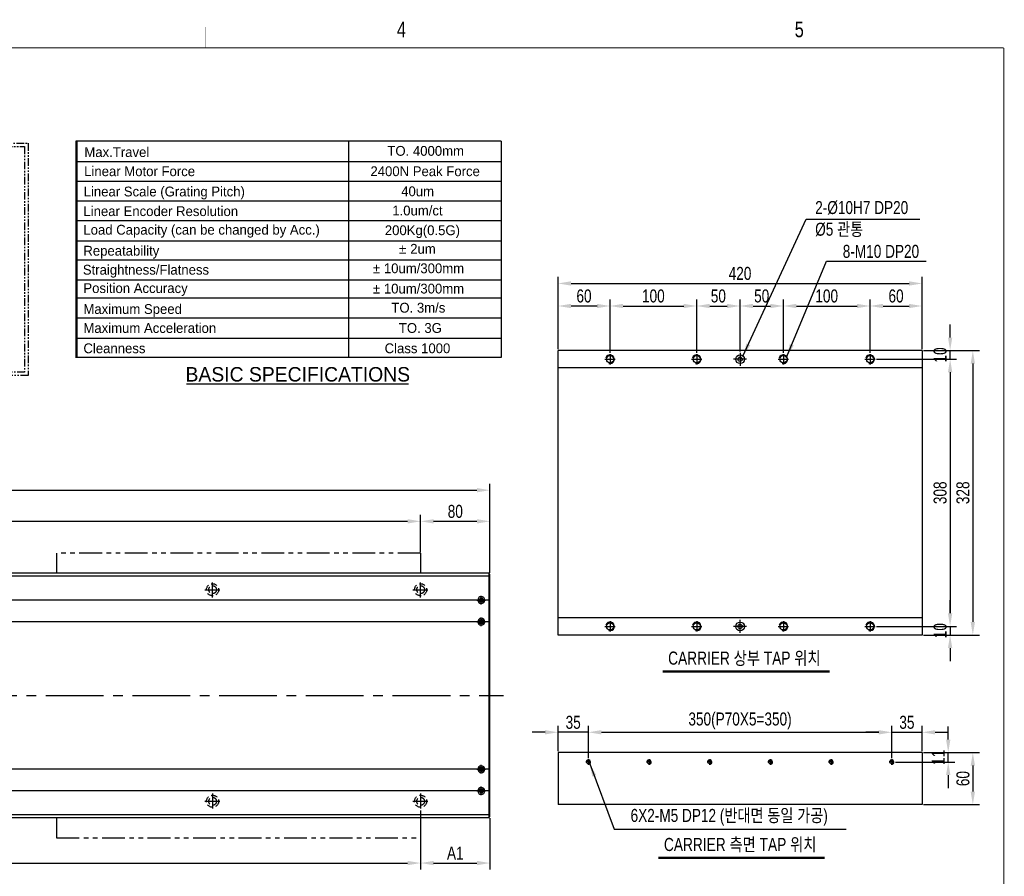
# Model space of a CAD drawing. Extents: x 4 to 2311, y -23 to 1597.
# Tile 22 of 22: x 1175 to 2311, y 609 to 1597. Entities that reach past the tile are written whole.
import ezdxf
from ezdxf.enums import TextEntityAlignment as Align

# ---------------------------------------------------------------- set-up
doc = ezdxf.new("R2010")
doc.units = 0
doc.header["$LTSCALE"] = 7
doc.header["$MEASUREMENT"] = 0
for name, pattern in [('CENTER', [2, 1.25, -0.25, 0.25, -0.25]), ('CENTER2', [28.575, 19.05, -3.175, 3.175, -3.175]), ('DASHED', [0.75, 0.5, -0.25]), ('PHANTOM', [2.5, 1.25, -0.25, 0.25, -0.25, 0.25, -0.25])]:
    doc.linetypes.add(name, pattern=pattern)
doc.layers.get('0').update_dxf_attribs({"linetype": 'CONTINUOUS'})
doc.layers.get('DEFPOINTS').update_dxf_attribs({"linetype": 'CONTINUOUS'})
for name, color, linetype in [('2', 4, 'CONTINUOUS'), ('3', 4, 'CONTINUOUS'), ('C', 1, 'CENTER2'), ('CL', 1, 'CENTER'), ('D', 4, 'CONTINUOUS'), ('HIDDEN', 5, 'DASHED'), ('PHANTOM', 6, 'PHANTOM')]:
    doc.layers.add(name, color=color, linetype=linetype)
doc.styles.add('BOX', font='NGULIM.TTF')
doc.styles.add('ROMANS', font='ROMANS.shx', dxfattribs={"width": 0.8})
doc.styles.get("Standard").update_dxf_attribs({"font": 'Gulim.ttf', "width": 0.8})
doc.dimstyles.new('ISO-25', dxfattribs={"dimscale": 4, "dimtxt": 2.5, "dimasz": 2.5, "dimexe": 1.25, "dimexo": 0.25, "dimtad": 1, "dimdsep": 46, "dimtxsty": 'ROMANS', "dimcen": 2.5, "dimclrd": 4, "dimclre": 4, "dimadec": 0, "dimazin": 0, "dimtfac": 1, "dimtmove": 0, "dimatfit": 3, "dimfxl": 0, "dimlwd": 9, "dimlwe": 9, "dimarcsym": 0})

# ---------------------------------------------------------------- blocks, each defined once
blk = doc.blocks.new('*D8')
at = {"color": 4, "lineweight": 25}
for p, q in [((197.2, 684.7), (197.2, 616.5)), ((1637.2, 684.7), (1637.2, 616.5)), ((212.2, 624), (1622.2, 624))]:
    blk.add_line(p, q, dxfattribs=at)
at = {"color": 4}
for points in [[(212.2, 626.5), (212.2, 621.5), (197.2, 624)], [(1622.2, 626.5), (1622.2, 621.5), (1637.2, 624)]]:
    blk.add_solid(points, dxfattribs=at)
at = {"layer": 'DEFPOINTS', "color": 0}
for p in [(197.2, 686.2), (1637.2, 686.2), (1637.2, 624)]:
    blk.add_point(p, dxfattribs=at)
at = {"color": 4, "insert": (917.2, 636.1), "char_height": 15, "attachment_point": 5}
blk.add_mtext('A=P240XN ; Linear Robot 고정 Counter Bore', dxfattribs=at)
blk = doc.blocks.new('*D9')
at = {"color": 4, "lineweight": 25}
for p, q in [((2245.9, 766.4), (2245.9, 781.4)), ((2217.2, 751.4), (2253.4, 751.4)), ((2245.9, 740.4), (2245.9, 751.4)), ((2185.2, 740.4), (2253.4, 740.4)), ((2245.9, 725.4), (2245.9, 710.4))]:
    blk.add_line(p, q, dxfattribs=at)
at = {"color": 4}
for points in [[(2243.4, 766.4), (2248.4, 766.4), (2245.9, 751.4)], [(2243.4, 725.4), (2248.4, 725.4), (2245.9, 740.4)]]:
    blk.add_solid(points, dxfattribs=at)
at = {"layer": 'DEFPOINTS', "color": 0}
for p in [(2215.7, 751.4), (2245.9, 751.4), (2183.7, 740.4)]:
    blk.add_point(p, dxfattribs=at)
at = {"color": 4, "insert": (2234.4, 745.9), "char_height": 15, "attachment_point": 5, "rotation": 90}
blk.add_mtext('11', dxfattribs=at)
blk = doc.blocks.new('*D10')
at = {"color": 4, "lineweight": 25}
for p, q in [((1780.7, 774.8), (1765.7, 774.8)), ((1795.7, 752.9), (1795.7, 782.3)), ((1830.7, 774.8), (1795.7, 774.8)), ((1830.7, 744.9), (1830.7, 782.3)), ((1845.7, 774.8), (1860.7, 774.8))]:
    blk.add_line(p, q, dxfattribs=at)
at = {"color": 4}
for points in [[(1780.7, 777.3), (1780.7, 772.3), (1795.7, 774.8)], [(1845.7, 777.3), (1845.7, 772.3), (1830.7, 774.8)]]:
    blk.add_solid(points, dxfattribs=at)
at = {"layer": 'DEFPOINTS', "color": 0}
for p in [(1795.7, 774.8), (1795.7, 751.4), (1830.7, 743.4)]:
    blk.add_point(p, dxfattribs=at)
at = {"color": 4, "insert": (1813.2, 786.2), "char_height": 15, "attachment_point": 5}
blk.add_mtext('35', dxfattribs=at)
blk = doc.blocks.new('*D11')
at = {"color": 4, "lineweight": 25}
for p, q in [((2165.7, 774.8), (2150.7, 774.8)), ((2180.7, 744.9), (2180.7, 782.3)), ((2180.7, 774.8), (2215.7, 774.8)), ((2215.7, 752.9), (2215.7, 782.3)), ((2230.7, 774.8), (2245.7, 774.8))]:
    blk.add_line(p, q, dxfattribs=at)
at = {"color": 4}
for points in [[(2165.7, 777.3), (2165.7, 772.3), (2180.7, 774.8)], [(2230.7, 777.3), (2230.7, 772.3), (2215.7, 774.8)]]:
    blk.add_solid(points, dxfattribs=at)
at = {"layer": 'DEFPOINTS', "color": 0}
for p in [(2215.7, 774.8), (2215.7, 751.4), (2180.7, 743.4)]:
    blk.add_point(p, dxfattribs=at)
at = {"color": 4, "insert": (2198.2, 786.2), "char_height": 15, "attachment_point": 5}
blk.add_mtext('35', dxfattribs=at)
blk = doc.blocks.new('*D12')
at = {"color": 4, "lineweight": 25}
for p, q in [((1830.7, 744.9), (1830.7, 782.3)), ((1845.7, 774.8), (2165.7, 774.8)), ((2180.7, 744.9), (2180.7, 782.3))]:
    blk.add_line(p, q, dxfattribs=at)
at = {"color": 4}
for points in [[(1845.7, 777.3), (1845.7, 772.3), (1830.7, 774.8)], [(2165.7, 777.3), (2165.7, 772.3), (2180.7, 774.8)]]:
    blk.add_solid(points, dxfattribs=at)
at = {"layer": 'DEFPOINTS', "color": 0}
for p in [(2180.7, 774.8), (1830.7, 743.4), (2180.7, 743.4)]:
    blk.add_point(p, dxfattribs=at)
at = {"color": 4, "insert": (2005.7, 787.9), "char_height": 15, "attachment_point": 5}
blk.add_mtext('350(P70X5=350)', dxfattribs=at)
blk = doc.blocks.new('M4-b')
blk.add_circle((0, 0), 1.62)
at = {"layer": 'C'}
for p, q in [((-2.6, 0), (2.6, 0)), ((0, -2.6), (0, 2.6))]:
    blk.add_line(p, q, dxfattribs=at)
at = {"layer": 'D'}
blk.add_arc((0, 0), 2, 255, 165, dxfattribs=at)
blk = doc.blocks.new('M4-hb')
for radius in [4, 2.25]:
    blk.add_circle((0, 0), radius)
at = {"layer": 'C'}
for p, q in [((-5, 0), (5, 0)), ((0, -5), (0, 5))]:
    blk.add_line(p, q, dxfattribs=at)
blk = doc.blocks.new('M5-b')
blk.add_circle((0, 0), 2.07)
at = {"layer": 'C'}
for p, q in [((3, 0), (-3, 0)), ((0, 3), (0, -3))]:
    blk.add_line(p, q, dxfattribs=at)
at = {"layer": 'D'}
blk.add_arc((0, 0), 2.5, 255, 165, dxfattribs=at)
blk = doc.blocks.new('*D16')
at = {"color": 4, "lineweight": 25}
for p, q in [((2217.2, 751.4), (2281.8, 751.4)), ((2274.3, 736.4), (2274.3, 706.4)), ((2217.2, 691.4), (2281.8, 691.4))]:
    blk.add_line(p, q, dxfattribs=at)
at = {"color": 4}
for points in [[(2271.8, 736.4), (2276.8, 736.4), (2274.3, 751.4)], [(2271.8, 706.4), (2276.8, 706.4), (2274.3, 691.4)]]:
    blk.add_solid(points, dxfattribs=at)
at = {"layer": 'DEFPOINTS', "color": 0}
for p in [(2215.7, 751.4), (2215.7, 691.4), (2274.3, 691.4)]:
    blk.add_point(p, dxfattribs=at)
at = {"color": 4, "insert": (2262.9, 721.4), "char_height": 15, "attachment_point": 5, "rotation": 90}
blk.add_mtext('60', dxfattribs=at)
blk = doc.blocks.new('*D17')
at = {"color": 4, "lineweight": 25}
for p, q in [((2163.2, 1205), (2255.6, 1205)), ((2248.1, 1190), (2248.1, 912)), ((2163.2, 897), (2255.6, 897))]:
    blk.add_line(p, q, dxfattribs=at)
at = {"color": 4}
for points in [[(2245.6, 1190), (2250.6, 1190), (2248.1, 1205)], [(2245.6, 912), (2250.6, 912), (2248.1, 897)]]:
    blk.add_solid(points, dxfattribs=at)
at = {"layer": 'DEFPOINTS', "color": 0}
for p in [(2161.7, 1205), (2161.7, 897), (2248.1, 897)]:
    blk.add_point(p, dxfattribs=at)
at = {"color": 4, "insert": (2236.6, 1051), "char_height": 15, "attachment_point": 5, "rotation": 90}
blk.add_mtext('308', dxfattribs=at)
blk = doc.blocks.new('*D18')
at = {"color": 4, "lineweight": 25}
for p, q in [((2217.2, 1215), (2281.8, 1215)), ((2274.3, 1200), (2274.3, 902)), ((2217.2, 887), (2281.8, 887))]:
    blk.add_line(p, q, dxfattribs=at)
at = {"color": 4}
for points in [[(2271.8, 1200), (2276.8, 1200), (2274.3, 1215)], [(2271.8, 902), (2276.8, 902), (2274.3, 887)]]:
    blk.add_solid(points, dxfattribs=at)
at = {"layer": 'DEFPOINTS', "color": 0}
for p in [(2215.7, 1215), (2215.7, 887), (2274.3, 887)]:
    blk.add_point(p, dxfattribs=at)
at = {"color": 4, "insert": (2262.9, 1051), "char_height": 15, "attachment_point": 5, "rotation": 90}
blk.add_mtext('328', dxfattribs=at)
blk = doc.blocks.new('M10-b')
blk.add_circle((0, 0), 4.19)
at = {"layer": 'C'}
for p, q in [((-6, 0), (6, 0)), ((0, 6), (0, -6))]:
    blk.add_line(p, q, dxfattribs=at)
at = {"layer": 'D'}
blk.add_arc((0, 0), 5, 255, 165, dxfattribs=at)
blk = doc.blocks.new('*D19')
at = {"color": 4, "lineweight": 25}
for p, q in [((2248.1, 912), (2248.1, 927)), ((2163.2, 897), (2255.6, 897)), ((2217.2, 887), (2255.6, 887)), ((2248.1, 897), (2248.1, 887)), ((2248.1, 872), (2248.1, 857))]:
    blk.add_line(p, q, dxfattribs=at)
at = {"color": 4}
for points in [[(2245.6, 912), (2250.6, 912), (2248.1, 897)], [(2245.6, 872), (2250.6, 872), (2248.1, 887)]]:
    blk.add_solid(points, dxfattribs=at)
at = {"layer": 'DEFPOINTS', "color": 0}
for p in [(2161.7, 897), (2215.7, 887), (2248.1, 887)]:
    blk.add_point(p, dxfattribs=at)
at = {"color": 4, "insert": (2236.6, 892), "char_height": 15, "attachment_point": 5, "rotation": 90}
blk.add_mtext('10', dxfattribs=at)
blk = doc.blocks.new('*D20')
at = {"color": 4, "lineweight": 25}
for p, q in [((1855.7, 1212.5), (1855.7, 1273.9)), ((1955.7, 1212.5), (1955.7, 1273.9)), ((1870.7, 1266.4), (1940.7, 1266.4))]:
    blk.add_line(p, q, dxfattribs=at)
at = {"color": 4}
for points in [[(1870.7, 1268.9), (1870.7, 1263.9), (1855.7, 1266.4)], [(1940.7, 1268.9), (1940.7, 1263.9), (1955.7, 1266.4)]]:
    blk.add_solid(points, dxfattribs=at)
at = {"layer": 'DEFPOINTS', "color": 0}
for p in [(1955.7, 1266.4), (1855.7, 1211), (1955.7, 1211)]:
    blk.add_point(p, dxfattribs=at)
at = {"color": 4, "insert": (1905.7, 1277.9), "char_height": 15, "attachment_point": 5}
blk.add_mtext('100', dxfattribs=at)
blk = doc.blocks.new('*D21')
at = {"color": 4, "lineweight": 25}
for p, q in [((1795.7, 1216.5), (1795.7, 1299.9)), ((2215.7, 1216.5), (2215.7, 1299.9)), ((1810.7, 1292.4), (2200.7, 1292.4))]:
    blk.add_line(p, q, dxfattribs=at)
at = {"color": 4}
for points in [[(1810.7, 1294.9), (1810.7, 1289.9), (1795.7, 1292.4)], [(2200.7, 1294.9), (2200.7, 1289.9), (2215.7, 1292.4)]]:
    blk.add_solid(points, dxfattribs=at)
at = {"layer": 'DEFPOINTS', "color": 0}
for p in [(2215.7, 1292.4), (1795.7, 1215), (2215.7, 1215)]:
    blk.add_point(p, dxfattribs=at)
at = {"color": 4, "insert": (2005.7, 1303.9), "char_height": 15, "attachment_point": 5}
blk.add_mtext('420', dxfattribs=at)
blk = doc.blocks.new('*D22')
at = {"color": 4, "lineweight": 25}
for p, q in [((1795.7, 1216.5), (1795.7, 1273.9)), ((1855.7, 1212.5), (1855.7, 1273.9)), ((1840.7, 1266.4), (1810.7, 1266.4))]:
    blk.add_line(p, q, dxfattribs=at)
at = {"color": 4}
for points in [[(1810.7, 1268.9), (1810.7, 1263.9), (1795.7, 1266.4)], [(1840.7, 1268.9), (1840.7, 1263.9), (1855.7, 1266.4)]]:
    blk.add_solid(points, dxfattribs=at)
at = {"layer": 'DEFPOINTS', "color": 0}
for p in [(1795.7, 1266.4), (1795.7, 1215), (1855.7, 1211)]:
    blk.add_point(p, dxfattribs=at)
at = {"color": 4, "insert": (1825.7, 1277.9), "char_height": 15, "attachment_point": 5}
blk.add_mtext('60', dxfattribs=at)
blk = doc.blocks.new('*D23')
at = {"color": 4, "lineweight": 25}
for p, q in [((2055.7, 1212.5), (2055.7, 1273.9)), ((2155.7, 1212.5), (2155.7, 1273.9)), ((2070.7, 1266.4), (2140.7, 1266.4))]:
    blk.add_line(p, q, dxfattribs=at)
at = {"color": 4}
for points in [[(2070.7, 1268.9), (2070.7, 1263.9), (2055.7, 1266.4)], [(2140.7, 1268.9), (2140.7, 1263.9), (2155.7, 1266.4)]]:
    blk.add_solid(points, dxfattribs=at)
at = {"layer": 'DEFPOINTS', "color": 0}
for p in [(2155.7, 1266.4), (2055.7, 1211), (2155.7, 1211)]:
    blk.add_point(p, dxfattribs=at)
at = {"color": 4, "insert": (2105.7, 1277.9), "char_height": 15, "attachment_point": 5}
blk.add_mtext('100', dxfattribs=at)
blk = doc.blocks.new('*D24')
at = {"color": 4, "lineweight": 25}
for p, q in [((2155.7, 1212.5), (2155.7, 1273.9)), ((2215.7, 1216.5), (2215.7, 1273.9)), ((2170.7, 1266.4), (2200.7, 1266.4))]:
    blk.add_line(p, q, dxfattribs=at)
at = {"color": 4}
for points in [[(2170.7, 1268.9), (2170.7, 1263.9), (2155.7, 1266.4)], [(2200.7, 1268.9), (2200.7, 1263.9), (2215.7, 1266.4)]]:
    blk.add_solid(points, dxfattribs=at)
at = {"layer": 'DEFPOINTS', "color": 0}
for p in [(2215.7, 1266.4), (2155.7, 1211), (2215.7, 1215)]:
    blk.add_point(p, dxfattribs=at)
at = {"color": 4, "insert": (2185.7, 1277.9), "char_height": 15, "attachment_point": 5}
blk.add_mtext('60', dxfattribs=at)
blk = doc.blocks.new('*D25')
at = {"color": 4, "lineweight": 25}
for p, q in [((2248.1, 1230), (2248.1, 1245)), ((2163.2, 1205), (2255.6, 1205)), ((2217.2, 1215), (2255.6, 1215)), ((2248.1, 1205), (2248.1, 1215)), ((2248.1, 1190), (2248.1, 1175))]:
    blk.add_line(p, q, dxfattribs=at)
at = {"color": 4}
for points in [[(2245.6, 1230), (2250.6, 1230), (2248.1, 1215)], [(2245.6, 1190), (2250.6, 1190), (2248.1, 1205)]]:
    blk.add_solid(points, dxfattribs=at)
at = {"layer": 'DEFPOINTS', "color": 0}
for p in [(2161.7, 1205), (2215.7, 1215), (2248.1, 1215)]:
    blk.add_point(p, dxfattribs=at)
at = {"color": 4, "insert": (2236.6, 1210), "char_height": 15, "attachment_point": 5, "rotation": 90}
blk.add_mtext('10', dxfattribs=at)
blk = doc.blocks.new('*D29')
at = {"color": 4, "lineweight": 25}
for p, q in [((1637.2, 684.7), (1637.2, 616.5)), ((1717.2, 675.7), (1717.2, 616.5)), ((1652.2, 624), (1702.2, 624))]:
    blk.add_line(p, q, dxfattribs=at)
at = {"color": 4}
for points in [[(1652.2, 626.5), (1652.2, 621.5), (1637.2, 624)], [(1702.2, 626.5), (1702.2, 621.5), (1717.2, 624)]]:
    blk.add_solid(points, dxfattribs=at)
at = {"layer": 'DEFPOINTS', "color": 0}
for p in [(1637.2, 686.2), (1717.2, 677.2), (1717.2, 624)]:
    blk.add_point(p, dxfattribs=at)
at = {"color": 4, "insert": (1677.2, 635.5), "char_height": 15, "attachment_point": 5}
blk.add_mtext('A1', dxfattribs=at)
blk = doc.blocks.new('*D39')
at = {"color": 4, "lineweight": 25}
for p, q in [((1955.7, 1212.5), (1955.7, 1273.9)), ((2005.7, 1214), (2005.7, 1273.9)), ((1970.7, 1266.4), (1990.7, 1266.4))]:
    blk.add_line(p, q, dxfattribs=at)
at = {"color": 4}
for points in [[(1970.7, 1268.9), (1970.7, 1263.9), (1955.7, 1266.4)], [(1990.7, 1268.9), (1990.7, 1263.9), (2005.7, 1266.4)]]:
    blk.add_solid(points, dxfattribs=at)
at = {"layer": 'DEFPOINTS', "color": 0}
for p in [(2005.7, 1266.4), (1955.7, 1211), (2005.7, 1212.5)]:
    blk.add_point(p, dxfattribs=at)
at = {"color": 4, "insert": (1980.7, 1277.9), "char_height": 15, "attachment_point": 5}
blk.add_mtext('50', dxfattribs=at)
blk = doc.blocks.new('*D40')
at = {"color": 4, "lineweight": 25}
for p, q in [((2005.7, 1214), (2005.7, 1273.9)), ((2055.7, 1212.5), (2055.7, 1273.9)), ((2020.7, 1266.4), (2040.7, 1266.4))]:
    blk.add_line(p, q, dxfattribs=at)
at = {"color": 4}
for points in [[(2020.7, 1268.9), (2020.7, 1263.9), (2005.7, 1266.4)], [(2040.7, 1268.9), (2040.7, 1263.9), (2055.7, 1266.4)]]:
    blk.add_solid(points, dxfattribs=at)
at = {"layer": 'DEFPOINTS', "color": 0}
for p in [(2055.7, 1266.4), (2005.7, 1212.5), (2055.7, 1211)]:
    blk.add_point(p, dxfattribs=at)
at = {"color": 4, "insert": (2030.7, 1277.9), "char_height": 15, "attachment_point": 5}
blk.add_mtext('50', dxfattribs=at)
blk = doc.blocks.new('*D41')
at = {"color": 4, "lineweight": 25}
for p, q in [((617.2, 982.7), (617.2, 1025.6)), ((1637.2, 982.7), (1637.2, 1025.6)), ((632.2, 1018.1), (1622.2, 1018.1))]:
    blk.add_line(p, q, dxfattribs=at)
at = {"color": 4}
for points in [[(632.2, 1020.6), (632.2, 1015.6), (617.2, 1018.1)], [(1622.2, 1020.6), (1622.2, 1015.6), (1637.2, 1018.1)]]:
    blk.add_solid(points, dxfattribs=at)
at = {"layer": 'DEFPOINTS', "color": 0}
for p in [(1637.2, 1018.1), (617.2, 981.2), (1637.2, 981.2)]:
    blk.add_point(p, dxfattribs=at)
at = {"color": 4, "insert": (1127.2, 1029.5), "char_height": 15, "attachment_point": 5}
blk.add_mtext('STROKE', dxfattribs=at)
blk = doc.blocks.new('*D42')
at = {"color": 4, "lineweight": 25}
for p, q in [((1637.2, 982.7), (1637.2, 1025.6)), ((1717.2, 958.7), (1717.2, 1025.6)), ((1652.2, 1018.1), (1702.2, 1018.1))]:
    blk.add_line(p, q, dxfattribs=at)
at = {"color": 4}
for points in [[(1652.2, 1020.6), (1652.2, 1015.6), (1637.2, 1018.1)], [(1702.2, 1020.6), (1702.2, 1015.6), (1717.2, 1018.1)]]:
    blk.add_solid(points, dxfattribs=at)
at = {"layer": 'DEFPOINTS', "color": 0}
for p in [(1717.2, 1018.1), (1637.2, 981.2), (1717.2, 957.2)]:
    blk.add_point(p, dxfattribs=at)
at = {"color": 4, "insert": (1677.2, 1029.5), "char_height": 15, "attachment_point": 5}
blk.add_mtext('80', dxfattribs=at)
blk = doc.blocks.new('*D43')
at = {"color": 4, "lineweight": 25}
for p, q in [((117.2, 958.7), (117.2, 1061.5)), ((1717.2, 958.7), (1717.2, 1061.5)), ((132.2, 1054), (1702.2, 1054))]:
    blk.add_line(p, q, dxfattribs=at)
at = {"color": 4}
for points in [[(132.2, 1056.5), (132.2, 1051.5), (117.2, 1054)], [(1702.2, 1056.5), (1702.2, 1051.5), (1717.2, 1054)]]:
    blk.add_solid(points, dxfattribs=at)
at = {"layer": 'DEFPOINTS', "color": 0}
for p in [(1717.2, 1054), (117.2, 957.2), (1717.2, 957.2)]:
    blk.add_point(p, dxfattribs=at)
at = {"color": 4, "insert": (917.2, 1065.5), "char_height": 15, "attachment_point": 5}
blk.add_mtext('L=STROKE+580', dxfattribs=at)

msp = doc.modelspace()

# ---------------------------------------------------------------- linework, layer by layer
at = {"color": 170}
for p, q in [((1239.33435, 1456.465), (1239.33435, 1206.92217)), ((1730.178, 1456.465), (1239.33435, 1456.465)), ((1240.46683, 1456.465), (1240.46683, 1206.92217)), ((1730.178, 1456.465), (1730.178, 1206.92217)), ((1730.178, 1456.465), (1730.178, 1206.92217))]:
    msp.add_line(p, q, dxfattribs=at)
at = {"color": 140}
for p, q in [((1554.10422, 1456.465), (1554.10422, 1206.92217)), ((1730.178, 1432.68313), (1239.33435, 1432.68313)), ((1730.178, 1410.03373), (1239.33435, 1410.03373)), ((1730.178, 1387.38433), (1239.33435, 1387.38433)), ((1730.178, 1364.73494), (1239.33435, 1364.73494)), ((1730.178, 1341.35252), (1239.33435, 1341.35252)), ((1730.178, 1319.43614), (1238.93664, 1319.43614)), ((1730.178, 1319.43614), (1238.93664, 1319.43614)), ((1730.178, 1296.05372), (1239.33435, 1296.05372)), ((1730.178, 1275.60338), (1238.93664, 1275.60338)), ((1730.178, 1252.22096), (1238.93664, 1252.22096)), ((1730.178, 1228.83855), (1239.33435, 1228.83855)), ((1730.178, 1206.92217), (1238.93664, 1206.92217))]:
    msp.add_line(p, q, dxfattribs=at)
for p, q in [((1795.703, 886.967), (1795.703, 1214.967)), ((2215.703, 1214.967), (1795.703, 1214.967)), ((2215.703, 1214.967), (2215.703, 886.967)), ((2215.703, 1194.967), (1795.703, 1194.967)), ((1366.92108, 1176.67636), (1623.05531, 1176.67636)), ((1716.194, 958.236), (118.194, 958.236)), ((1716.194, 954.736), (118.194, 954.736)), ((1716.194, 954.736), (1697.194, 954.736)), ((1716.194, 676.236), (1716.194, 958.236)), ((1717.194, 957.236), (1716.194, 957.236)), ((1717.194, 677.236), (1717.194, 957.236)), ((1717.194, 942.736), (1716.194, 942.736)), ((1716.194, 927.236), (131.194, 927.236)), ((1716.194, 927.236), (1711.194, 927.236)), ((1716.194, 902.236), (131.194, 902.236)), ((1716.194, 902.236), (1711.194, 902.236)), ((2215.703, 906.967), (1795.703, 906.967)), ((2215.703, 886.967), (1795.703, 886.967)), ((2215.703, 751.446), (1795.703, 751.446)), ((1795.703, 751.446), (1795.703, 691.446)), ((2215.703, 751.446), (2215.703, 691.446)), ((1716.194, 732.236), (131.194, 732.236)), ((1716.194, 732.236), (1711.194, 732.236)), ((1795.703, 719.94564), (1795.703, 719.94564)), ((1716.194, 707.236), (131.194, 707.236)), ((1716.194, 707.236), (1711.194, 707.236)), ((1717.194, 691.736), (1716.194, 691.736)), ((2215.703, 691.446), (1795.703, 691.446)), ((1716.194, 679.736), (118.194, 679.736)), ((1716.194, 676.236), (118.194, 676.236)), ((1716.194, 679.736), (1697.194, 679.736)), ((1717.194, 677.236), (1716.194, 677.236))]:
    msp.add_line(p, q)
at = {"const_width": 1.2}
for points in [[(30, 1564), (2310, 1564)], [(2310, 1564), (2310, 10)]]:
    msp.add_lwpolyline(points, dxfattribs=at)
for centre, radius in [((2005.703, 1204.967), 5), ((2005.703, 1204.967), 2.5), ((2005.703, 896.967), 5), ((2005.703, 896.967), 2.5)]:
    msp.add_circle(centre, radius)
at = {"layer": '2'}
for p, q in [((1916.5269, 845.78508), (2109.09119, 845.78508)), ((1916.5269, 844.70508), (2109.09119, 844.70508)), ((1911.67182, 630.85897), (2103.05484, 630.85897)), ((1911.67182, 629.77897), (2103.05484, 629.77897))]:
    msp.add_line(p, q, dxfattribs=at)
at = {"layer": '3', "const_width": 0.3}
for points in [[(1389, 1588), (1389, 1564)], [(1848, 1588), (1848, 1564)]]:
    msp.add_lwpolyline(points, dxfattribs=at)
at = {"layer": 'C'}
for p, q in [((2013.203, 1204.967), (1998.203, 1204.967)), ((2005.703, 1212.467), (2005.703, 1197.467)), ((2005.703, 889.467), (2005.703, 904.467)), ((2013.203, 896.967), (1998.203, 896.967))]:
    msp.add_line(p, q, dxfattribs=at)
at = {"layer": 'C', "ltscale": 0.5}
msp.add_line((104.625, 817.236), (1732.659, 817.236), dxfattribs=at)
at = {"layer": 'CL', "ltscale": 2}
for p, q in [((1397.194, 930.236), (1397.194, 948.236)), ((1397.194, 930.236), (1397.194, 948.236)), ((1637.194, 930.236), (1637.194, 948.236)), ((1637.194, 930.236), (1637.194, 948.236)), ((1388.194, 939.236), (1406.194, 939.236)), ((1388.194, 939.236), (1406.194, 939.236)), ((1628.194, 939.236), (1646.194, 939.236)), ((1628.194, 939.236), (1646.194, 939.236)), ((1388.194, 695.236), (1406.194, 695.236)), ((1388.194, 695.236), (1406.194, 695.236)), ((1397.194, 704.236), (1397.194, 686.236)), ((1397.194, 704.236), (1397.194, 686.236)), ((1628.194, 695.236), (1646.194, 695.236)), ((1628.194, 695.236), (1646.194, 695.236)), ((1637.194, 704.236), (1637.194, 686.236)), ((1637.194, 704.236), (1637.194, 686.236))]:
    msp.add_line(p, q, dxfattribs=at)
at = {"layer": 'HIDDEN', "linetype": 'PHANTOM'}
for points in [[(855.93651, 1454.29565), (1184.334, 1454.29565), (1184.334, 1186.076), (855.93651, 1186.076)], [(859.93651, 1450.29565), (1180.334, 1450.29565), (1180.334, 1190.076), (859.93651, 1190.076)]]:
    msp.add_lwpolyline(points, close=True, dxfattribs=at)
at = {"layer": 'HIDDEN', "color": 3, "ltscale": 2}
for centre, radius in [((1397.194, 939.236), 7), ((1397.194, 939.236), 7), ((1397.194, 939.236), 4.5), ((1397.194, 939.236), 4.5), ((1637.194, 939.236), 7), ((1637.194, 939.236), 7), ((1637.194, 939.236), 4.5), ((1637.194, 939.236), 4.5), ((1397.194, 695.236), 7), ((1397.194, 695.236), 7), ((1397.194, 695.236), 4.5), ((1397.194, 695.236), 4.5), ((1637.194, 695.236), 7), ((1637.194, 695.236), 7), ((1637.194, 695.236), 4.5), ((1637.194, 695.236), 4.5)]:
    msp.add_circle(centre, radius, dxfattribs=at)
at = {"layer": 'PHANTOM', "ltscale": 3}
for p, q in [((1637.194, 981.236), (1217.194, 981.236)), ((1217.194, 981.236), (1217.194, 958.236)), ((1637.194, 981.236), (1637.194, 958.236)), ((1217.194, 676.236), (1217.194, 653.236)), ((1637.194, 676.236), (1637.194, 653.236)), ((1217.194, 653.236), (1637.194, 653.236))]:
    msp.add_line(p, q, dxfattribs=at)

# ---------------------------------------------------------------- block references
for name, p in [('M10-b', (1855.703, 1204.967)), ('M10-b', (1955.703, 1204.967)), ('M10-b', (2055.703, 1204.967)), ('M10-b', (2155.703, 1204.967)), ('M4-b', (1707.194, 927.236)), ('M4-b', (1707.194, 902.236)), ('M10-b', (1855.703, 896.967)), ('M10-b', (1955.703, 896.967)), ('M10-b', (2055.703, 896.967)), ('M10-b', (2155.703, 896.967)), ('M5-b', (1830.703, 740.446)), ('M5-b', (1900.703, 740.446)), ('M5-b', (1970.703, 740.446)), ('M5-b', (2040.703, 740.446)), ('M5-b', (2110.703, 740.446)), ('M5-b', (2180.703, 740.446)), ('M4-b', (1707.194, 732.236)), ('M4-b', (1707.194, 707.236))]:
    msp.add_blockref(name, p)
at = {"xscale": -1, "rotation": 270}
for p in [(1707.194, 927.236), (1707.194, 902.236), (1707.194, 732.236), (1707.194, 707.236)]:
    msp.add_blockref('M4-hb', p, dxfattribs=at)

# ---------------------------------------------------------------- texts
at = {"style": 'BOX'}
for s, height, p in [('Max.Travel', 11.324699, (1249.23745, 1438.23553)), ('TO. 4000mm', 11.324699, (1598.86839, 1439.63729)), ('Linear Motor Force', 11.3246991, (1249.0217, 1416.16108)), ('2400N Peak Force', 11.3246991, (1579.29695, 1416.16108)), ('Linear Scale (Grating Pitch)', 11.3246991, (1248.44266, 1392.78258)), ('40um ', 11.324699, (1614.79103, 1392.9974)), ('Linear Encoder Resolution', 11.3246991, (1248.14501, 1370.13318)), ('1.0um/ct', 11.324699, (1604.50109, 1370.8472)), ('Load Capacity (can be changed by Acc.)', 11.3246991, (1248.1117, 1348.68332)), ('200Kg(0.5G)', 11.3246991, (1595.90585, 1348.10375)), ('Repeatability', 11.3246991, (1248.1117, 1324.47812)), ('±', 11.3247, (1612.31339, 1326.68255)), ('2um', 11.324699, (1625.1762, 1326.68255)), ('Straightness/Flatness', 11.3246991, (1247.49502, 1302.56174)), ('±', 11.3247, (1582.19426, 1304.20664)), ('10um/300mm', 11.324699, (1594.80379, 1304.20664)), ('Position Accuracy', 11.3246991, (1248.1117, 1281.36011)), ('±', 11.3247, (1582.19426, 1280.82422)), ('10um/300mm', 11.324699, (1594.80379, 1280.82422)), ('Maximum Speed', 11.3246991, (1248.17713, 1257.26295)), ('TO. 3m/s', 11.324699, (1603.47967, 1258.77632)), ('Maximum Acceleration', 11.3246991, (1248.17713, 1235.34657)), ('TO. 3G', 11.324699, (1612.08467, 1235.3939)), ('Cleanness', 11.324699, (1248.17713, 1211.96415)), ('Class 1000', 11.324699, (1595.68226, 1211.96415)), ('BASIC SPECIFICATIONS', 16.6820063, (1365.96568, 1179.31167))]:
    msp.add_text(s, height=height, dxfattribs=at).set_placement(p)
at = {"color": 4, "char_height": 15, "attachment_point": 7}
for s, insert in [('2-%%C10H7 DP20\\P%%C5 관통', (2092.42041, 1345.919)), ('8-M10 DP20', (2124.21341, 1321.732)), ('6X2-M5 DP12 (반대면 동일 가공)', (1879.42841, 666.93301))]:
    msp.add_mtext(s, dxfattribs=dict(at, insert=insert))
at = {"layer": '2', "char_height": 15.12, "attachment_point": 1}
for s, insert in [('{\\f굴림|b0|i0|c129|p49;CARRIER 상부 TAP 위치}', (1922.77444, 867.90868)), ('{\\f굴림|b0|i0|c129|p49;CARRIER 측면 TAP 위치}', (1917.91935, 652.98258))]:
    msp.add_mtext(s, dxfattribs=dict(at, insert=insert))
at = {"layer": '3', "width": 0.8}
for s, p in [('4', (1615.0584, 1585.2502)), ('5', (2074.0584, 1585.2502))]:
    msp.add_text(s, height=18, dxfattribs=at).set_placement(p, align=Align.MIDDLE)

# ---------------------------------------------------------------- dimensions: what is measured, and where the dimension line sits
for base, p1, p2, picture, middle in [((2215.703, 1292.404), (1795.703, 1214.967), (2215.703, 1214.967), '*D21', (2005.703, 1303.85373)), ((1795.703, 1266.421), (1855.703, 1210.967), (1795.703, 1214.967), '*D22', (1825.703, 1277.86075)), ((1955.703, 1266.421), (1855.703, 1210.967), (1955.703, 1210.967), '*D20', (1905.703, 1277.88072)), ((2005.703, 1266.421), (1955.703, 1210.967), (2005.703, 1212.467), '*D39', (1980.703, 1277.86075)), ((2055.703, 1266.421), (2005.703, 1212.467), (2055.703, 1210.967), '*D40', (2030.703, 1277.86075)), ((2155.703, 1266.421), (2055.703, 1210.967), (2155.703, 1210.967), '*D23', (2105.703, 1277.88072)), ((2215.703, 1266.421), (2155.703, 1210.967), (2215.703, 1214.967), '*D24', (2185.703, 1277.86075)), ((1717.194, 1018.052), (1637.194, 981.236), (1717.194, 957.236), '*D42', (1677.194, 1029.49175)), ((1795.703, 774.755), (1830.703, 743.446), (1795.703, 751.446), '*D10', (1813.203, 786.19474)), ((2215.703, 774.755), (2180.703, 743.446), (2215.703, 751.446), '*D11', (2198.203, 786.19474))]:
    dim = msp.add_linear_dim(base=base, p1=p1, p2=p2, dimstyle='ISO-25', override={"dimscale": 6, "dimdec": 4, "dimtxsty": 'Standard', "dimclrt": 4, "dimtdec": 4, "dimlwd": 25, "dimlwe": 25})
    dim.commit()
    dim.dimension.update_dxf_attribs({"geometry": picture, "text_midpoint": middle})
for base, p1, p2, picture, middle in [((2248.054, 1214.967), (2161.703, 1204.967), (2215.703, 1214.967), '*D25', (2248.054, 1209.967)), ((2248.054, 886.967), (2161.703, 896.967), (2215.703, 886.967), '*D19', (2248.054, 891.967)), ((2245.90441, 751.446), (2183.703, 740.446), (2215.703, 751.446), '*D9', (2245.90441, 745.946))]:
    dim = msp.add_linear_dim(base=base, p1=p1, p2=p2, angle=90, dimstyle='ISO-25', override={"dimscale": 6, "dimdec": 4, "dimtxsty": 'Standard', "dimclrt": 4, "dimtdec": 4, "dimlwd": 25, "dimlwe": 25})
    dim.commit()
    dim.dimension.update_dxf_attribs({"geometry": picture, "text_midpoint": middle, "dimtype": 160})
for base, p1, p2, picture, middle in [((2248.054, 896.967), (2161.703, 1204.967), (2161.703, 896.967), '*D17', (2236.61425, 1050.967)), ((2274.32, 886.967), (2215.703, 1214.967), (2215.703, 886.967), '*D18', (2262.88025, 1050.967)), ((2274.32, 691.446), (2215.703, 751.446), (2215.703, 691.446), '*D16', (2262.88025, 721.446))]:
    dim = msp.add_linear_dim(base=base, p1=p1, p2=p2, angle=90, dimstyle='ISO-25', override={"dimscale": 6, "dimdec": 4, "dimtxsty": 'Standard', "dimclrt": 4, "dimtdec": 4, "dimlwd": 25, "dimlwe": 25})
    dim.commit()
    dim.dimension.update_dxf_attribs({"geometry": picture, "text_midpoint": middle})
for base, p1, p2, text, picture, middle in [((1717.194, 1054.01), (117.194, 957.236), (1717.194, 957.236), 'L=STROKE+580', '*D43', (917.194, 1065.47971)), ((1637.194, 1018.052), (617.194, 981.236), (1637.194, 981.236), 'STROKE', '*D41', (1127.194, 1029.52171)), ((2180.703, 774.755), (1830.703, 743.446), (2180.703, 743.446), '<>(P70X5=350)', '*D12', (2005.703, 787.94241)), ((1637.194, 623.989), (197.194, 686.236), (1637.194, 686.236), 'A=P240XN ; Linear Robot 고정 Counter Bore', '*D8', (917.194, 636.10785)), ((1717.194, 623.989), (1637.194, 686.236), (1717.194, 677.236), 'A1', '*D29', (1677.194, 635.4687))]:
    dim = msp.add_linear_dim(base=base, p1=p1, p2=p2, text=text, dimstyle='ISO-25', override={"dimscale": 6, "dimdec": 4, "dimtxsty": 'Standard', "dimclrt": 4, "dimtdec": 4, "dimlwd": 25, "dimlwe": 25})
    dim.commit()
    dim.dimension.update_dxf_attribs({"geometry": picture, "text_midpoint": middle})

# ---------------------------------------------------------------- leaders
at = {"annotation_type": 0, "has_hookline": 1, "hookline_direction": 0}
for points, text_width in [([(2009.04669, 1208.68449), (2082.02141, 1366.516), (2097.02141, 1366.516)], 112.4261), ([(2059.6453, 1208.04242), (2105.46341, 1317.982), (2120.46341, 1317.982)], 96.31957), ([(1832.28906, 738.51353), (1860.67841, 663.18301), (1875.67841, 663.18301)], 248.8522)]:
    msp.add_leader(points, dimstyle='ISO-25', override={"dimscale": 6, "dimgap": 0.625, "dimtad": 1, "dimdec": 4, "dimtxsty": 'Standard', "dimclrt": 4, "dimtdec": 4, "dimlwd": 25, "dimlwe": 25}, dxfattribs=dict(at, text_width=text_width))

doc.saveas('drawing.dxf')
